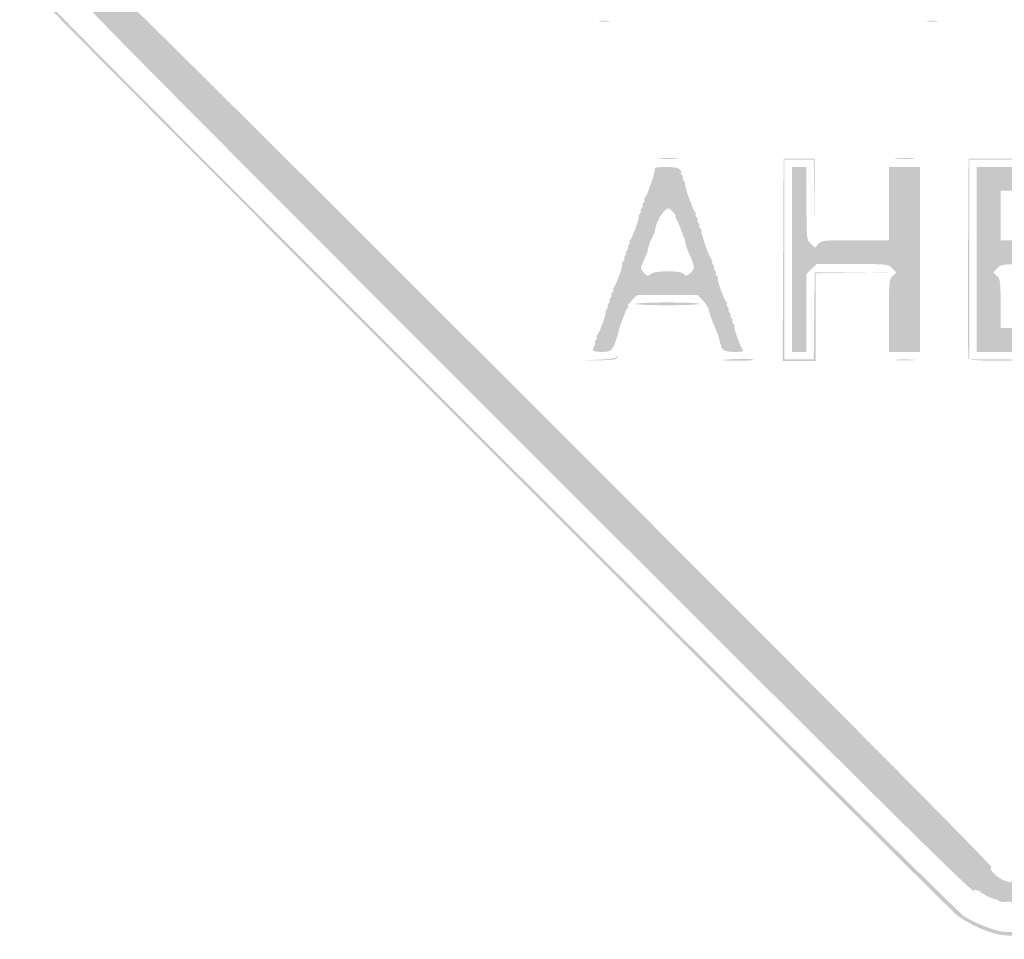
# Model space of a CAD drawing. Header units: inches. Extents: x -25.6 to 25.6, y -25.5 to 25.5.
# Tile 1 of 10: x -25.6 to -0.3, y -25.5 to -1.9. Entities that reach past the tile are written whole.
import ezdxf

# ---------------------------------------------------------------- set-up
doc = ezdxf.new("R2010")
doc.units = ezdxf.units.IN
doc.header["$MEASUREMENT"] = 0

msp = doc.modelspace()

# ---------------------------------------------------------------- hatches: boundary and pattern name
h = msp.add_hatch(color=7)
edge = h.paths.add_edge_path()
edge.add_spline(control_points=[(-0.562, -25.384), (-0.877, -25.296), (-1.314, -25.077), (-1.519, -24.905), (-1.845, -24.633), (-24.626, -1.847), (-24.846, -1.573), (-25.517, -0.737), (-25.628, 0.167), (-25.17, 1.077), (-24.993, 1.429), (-24.691, 1.735), (-13.142, 13.271)], knot_values=[0, 0, 0, 0, 1, 1, 1, 2, 2, 2, 3, 3, 3, 4, 4, 4, 4], degree=3, periodic=0)
edge.add_line((-13.142, 13.271), (-1.296, 25.104))
edge.add_line((-1.296, 25.104), (-0.964, 25.234))
edge.add_spline(control_points=[(-0.964, 25.234), (-0.48, 25.425), (-0.074, 25.482), (0.326, 25.416), (0.675, 25.358), (1.173, 25.164), (1.367, 25.011), (1.432, 24.959), (6.78, 19.624), (13.252, 13.154), (24.562, 1.848), (25.026, 1.377), (25.186, 1.052), (25.627, 0.152), (25.499, -0.775), (24.821, -1.599), (24.358, -2.16), (1.599, -24.863), (1.32, -25.041), (0.747, -25.407), (0.004, -25.543), (-0.562, -25.384)], knot_values=[0, 0, 0, 0, 1, 1, 1, 2, 2, 2, 3, 3, 3, 4, 4, 4, 5, 5, 5, 6, 6, 6, 7, 7, 7, 7], degree=3, periodic=0)
edge = h.paths.add_edge_path(flags=0)
edge.add_spline(control_points=[(0.778, -25.219), (0.933, -25.16), (1.177, -25.038), (1.32, -24.947), (1.599, -24.768), (24.264, -2.16), (24.726, -1.599), (25.405, -0.775), (25.533, 0.152), (25.092, 1.052), (24.932, 1.377), (24.467, 1.849), (13.158, 13.159), (1.527, 24.791), (1.387, 24.93), (1.037, 25.095), (0.364, 25.414), (-0.234, 25.427), (-0.964, 25.14)], knot_values=[0, 0, 0, 0, 1, 1, 1, 2, 2, 2, 3, 3, 3, 4, 4, 4, 5, 5, 5, 6, 6, 6, 6], degree=3, periodic=0)
edge.add_line((-0.964, 25.14), (-1.296, 25.01))
edge.add_line((-1.296, 25.01), (-13.095, 13.224))
edge.add_spline(control_points=[(-13.095, 13.224), (-24.597, 1.734), (-24.899, 1.429), (-25.076, 1.077), (-25.534, 0.167), (-25.423, -0.737), (-24.751, -1.573), (-24.343, -2.081), (-1.603, -24.766), (-1.32, -24.947), (-1.092, -25.093), (-0.688, -25.263), (-0.401, -25.333), (-0.177, -25.388), (0.502, -25.322), (0.778, -25.219)], knot_values=[0, 0, 0, 0, 1, 1, 1, 2, 2, 2, 3, 3, 3, 4, 4, 4, 5, 5, 5, 5], degree=3, periodic=0)
h = msp.add_hatch(color=7)
edge = h.paths.add_edge_path()
edge.add_spline(control_points=[(-0.074, -24.603), (-0.091, -24.574), (-0.164, -24.562), (-0.235, -24.576), (-0.305, -24.591), (-0.383, -24.583), (-0.407, -24.559), (-0.43, -24.535), (-0.495, -24.509), (-0.55, -24.5), (-0.605, -24.492), (-0.734, -24.429), (-0.837, -24.361), (-0.979, -24.267), (-1.038, -24.25), (-1.079, -24.291), (-1.12, -24.332), (-3.971, -21.508), (-12.74, -12.74), (-21.797, -3.683), (-24.333, -1.121), (-24.289, -1.077), (-24.244, -1.033), (-24.258, -0.986), (-24.351, -0.864), (-24.417, -0.778), (-24.458, -0.707), (-24.443, -0.707), (-24.428, -0.707), (-24.442, -0.659), (-24.474, -0.601), (-24.506, -0.543), (-24.535, -0.474), (-24.539, -0.448), (-24.543, -0.422), (-24.55, -0.39), (-24.555, -0.377), (-24.568, -0.343), (-24.57, 0.298), (-24.557, 0.354), (-24.551, 0.379), (-24.543, 0.422), (-24.538, 0.448), (-24.525, 0.534), (-24.28, 0.983), (-24.229, 1.014), (-24.194, 1.036), (-24.196, 1.067), (-24.236, 1.115), (-24.285, 1.174), (-22.46, 3.019), (-12.763, 12.716), (-3.318, 22.162), (-1.22, 24.237), (-1.165, 24.192), (-1.113, 24.148), (-1.082, 24.155), (-1.019, 24.224), (-0.945, 24.306), (-0.772, 24.395), (-0.448, 24.518), (-0.37, 24.547), (-0.169, 24.571), (0, 24.571), (0.169, 24.571), (0.37, 24.547), (0.448, 24.518), (0.754, 24.402), (0.946, 24.307), (0.996, 24.246), (1.038, 24.196), (1.064, 24.194), (1.117, 24.238), (1.173, 24.285), (3.192, 22.288), (12.716, 12.763), (22.241, 3.239), (24.237, 1.22), (24.191, 1.164), (24.147, 1.111), (24.151, 1.084), (24.21, 1.035), (24.282, 0.974), (24.524, 0.544), (24.538, 0.448), (24.543, 0.422), (24.551, 0.379), (24.557, 0.354), (24.57, 0.298), (24.568, -0.343), (24.555, -0.377), (24.55, -0.39), (24.543, -0.422), (24.539, -0.448), (24.535, -0.474), (24.506, -0.543), (24.474, -0.601), (24.442, -0.659), (24.428, -0.707), (24.443, -0.707), (24.458, -0.707), (24.417, -0.778), (24.351, -0.864), (24.258, -0.986), (24.244, -1.033), (24.289, -1.077), (24.333, -1.121), (21.797, -3.683), (12.74, -12.74), (3.971, -21.508), (1.12, -24.332), (1.079, -24.291), (1.038, -24.25), (0.979, -24.267), (0.837, -24.361), (0.734, -24.429), (0.605, -24.492), (0.55, -24.5), (0.495, -24.509), (0.43, -24.535), (0.407, -24.559), (0.383, -24.583), (0.305, -24.591), (0.235, -24.576), (0.164, -24.562), (0.091, -24.574), (0.074, -24.603), (0.056, -24.631), (0.023, -24.654), (0, -24.654), (-0.023, -24.654), (-0.056, -24.631), (-0.074, -24.603)], knot_values=[0, 0, 0, 0, 1, 1, 1, 2, 2, 2, 3, 3, 3, 4, 4, 4, 5, 5, 5, 6, 6, 6, 7, 7, 7, 8, 8, 8, 9, 9, 9, 10, 10, 10, 11, 11, 11, 12, 12, 12, 13, 13, 13, 14, 14, 14, 15, 15, 15, 16, 16, 16, 17, 17, 17, 18, 18, 18, 19, 19, 19, 20, 20, 20, 21, 21, 21, 22, 22, 22, 23, 23, 23, 24, 24, 24, 25, 25, 25, 26, 26, 26, 27, 27, 27, 28, 28, 28, 29, 29, 29, 30, 30, 30, 31, 31, 31, 32, 32, 32, 33, 33, 33, 34, 34, 34, 35, 35, 35, 36, 36, 36, 37, 37, 37, 38, 38, 38, 39, 39, 39, 40, 40, 40, 41, 41, 41, 42, 42, 42, 43, 43, 43, 44, 44, 44, 44], degree=3, periodic=0)
edge = h.paths.add_edge_path(flags=0)
edge.add_spline(control_points=[(0.296, -24.024), (0.496, -23.939), (0.687, -23.734), (0.611, -23.687), (0.575, -23.665), (4.673, -19.533), (12.096, -12.111), (20.323, -3.884), (23.652, -0.583), (23.692, -0.616), (23.762, -0.674), (24.059, -0.35), (24.023, -0.256), (24.01, -0.22), (24.019, -0.179), (24.044, -0.164), (24.097, -0.131), (24.104, 0.11), (24.053, 0.161), (24.019, 0.195), (24.013, 0.216), (24, 0.341), (23.997, 0.373), (21.476, 2.918), (18.399, 5.996), (14.658, 9.737), (12.786, 11.578), (12.752, 11.55), (12.676, 11.487), (0.592, 23.578), (0.661, 23.647), (0.697, 23.683), (0.664, 23.74), (0.543, 23.846), (0.45, 23.928), (0.348, 23.997), (0.317, 24), (0.217, 24.009), (0.167, 24.022), (0.082, 24.061), (0.037, 24.082), (-0.037, 24.082), (-0.082, 24.061), (-0.167, 24.022), (-0.217, 24.009), (-0.317, 24), (-0.348, 23.997), (-0.45, 23.928), (-0.543, 23.846), (-0.664, 23.74), (-0.697, 23.683), (-0.661, 23.647), (-0.592, 23.578), (-12.676, 11.487), (-12.752, 11.55), (-12.786, 11.578), (-14.658, 9.737), (-18.399, 5.996), (-21.476, 2.918), (-23.997, 0.373), (-24, 0.341), (-24.013, 0.216), (-24.019, 0.195), (-24.053, 0.161), (-24.104, 0.11), (-24.097, -0.131), (-24.044, -0.164), (-24.019, -0.179), (-24.009, -0.218), (-24.021, -0.249), (-24.056, -0.341), (-23.76, -0.673), (-23.693, -0.617), (-23.652, -0.583), (-20.436, -3.77), (-12.096, -12.111), (-4.673, -19.533), (-0.575, -23.665), (-0.611, -23.687), (-0.651, -23.712), (-0.636, -23.756), (-0.557, -23.84), (-0.34, -24.076), (0.002, -24.15), (0.296, -24.024)], knot_values=[0, 0, 0, 0, 1, 1, 1, 2, 2, 2, 3, 3, 3, 4, 4, 4, 5, 5, 5, 6, 6, 6, 7, 7, 7, 8, 8, 8, 9, 9, 9, 10, 10, 10, 11, 11, 11, 12, 12, 12, 13, 13, 13, 14, 14, 14, 15, 15, 15, 16, 16, 16, 17, 17, 17, 18, 18, 18, 19, 19, 19, 20, 20, 20, 21, 21, 21, 22, 22, 22, 23, 23, 23, 24, 24, 24, 25, 25, 25, 26, 26, 26, 27, 27, 27, 28, 28, 28, 28], degree=3, periodic=0)
h = msp.add_hatch(color=7)
edge = h.paths.add_edge_path()
edge.add_spline(control_points=[(-10.688, -1.899), (-10.617, -1.888), (-10.511, -1.888), (-10.453, -1.9), (-10.395, -1.911), (-10.453, -1.92), (-10.583, -1.919), (-10.713, -1.919), (-10.76, -1.91), (-10.688, -1.899)], knot_values=[0, 0, 0, 0, 1, 1, 1, 2, 2, 2, 3, 3, 3, 3], degree=3, periodic=0)
h = msp.add_hatch(color=7)
edge = h.paths.add_edge_path()
edge.add_spline(control_points=[(-2.25, -1.899), (-2.179, -1.888), (-2.073, -1.888), (-2.015, -1.9), (-1.957, -1.911), (-2.015, -1.92), (-2.145, -1.919), (-2.275, -1.919), (-2.322, -1.91), (-2.25, -1.899)], knot_values=[0, 0, 0, 0, 1, 1, 1, 2, 2, 2, 3, 3, 3, 3], degree=3, periodic=0)
h = msp.add_hatch(color=7)
edge = h.paths.add_edge_path()
edge.add_spline(control_points=[(-9.132, -5.434), (-9.008, -5.424), (-8.817, -5.424), (-8.708, -5.434), (-8.598, -5.444), (-8.7, -5.452), (-8.933, -5.452), (-9.166, -5.451), (-9.256, -5.443), (-9.132, -5.434)], knot_values=[0, 0, 0, 0, 1, 1, 1, 2, 2, 2, 3, 3, 3, 3], degree=3, periodic=0)
msp.add_hatch(color=7).paths.add_polyline_path([(-5.975, -8.049), (-5.963, -5.445), (-5.563, -5.445), (-5.162, -5.445), (-5.16, -6.494), (-5.159, -7.543), (-5.173, -6.505), (-5.187, -5.468), (-5.563, -5.468), (-5.94, -5.468), (-5.94, -8.037), (-5.94, -10.607), (-5.563, -10.607), (-5.187, -10.607), (-5.175, -9.487), (-5.162, -8.367), (-4.207, -8.366), (-3.253, -8.364), (-4.195, -8.379), (-5.138, -8.393), (-5.138, -9.523), (-5.138, -10.654), (-5.563, -10.654), (-5.988, -10.654), (-5.975, -8.049)])
h = msp.add_hatch(color=7)
edge = h.paths.add_edge_path()
edge.add_spline(control_points=[(-3.051, -5.434), (-2.927, -5.424), (-2.736, -5.424), (-2.627, -5.434), (-2.517, -5.444), (-2.619, -5.452), (-2.852, -5.452), (-3.085, -5.451), (-3.175, -5.443), (-3.051, -5.434)], knot_values=[0, 0, 0, 0, 1, 1, 1, 2, 2, 2, 3, 3, 3, 3], degree=3, periodic=0)
h = msp.add_hatch(color=7)
edge = h.paths.add_edge_path()
edge.add_spline(control_points=[(-1.204, -10.595), (-1.216, -10.562), (-1.221, -9.39), (-1.214, -7.99)], knot_values=[0, 0, 0, 0, 1, 1, 1, 1], degree=3, periodic=0)
edge.add_line((-1.214, -7.99), (-1.202, -5.445))
edge.add_line((-1.202, -5.445), (0.33, -5.445))
edge.add_line((0.33, -5.445), (1.862, -5.445))
edge.add_line((1.862, -5.445), (1.865, -5.869))
edge.add_line((1.865, -5.869), (1.868, -6.293))
edge.add_line((1.868, -6.293), (1.852, -5.881))
edge.add_line((1.852, -5.881), (1.835, -5.468))
edge.add_line((1.835, -5.468), (0.328, -5.468))
edge.add_line((0.328, -5.468), (-1.179, -5.468))
edge.add_line((-1.179, -5.468), (-1.179, -8.037))
edge.add_line((-1.179, -8.037), (-1.179, -10.605))
edge.add_line((-1.179, -10.605), (0.436, -10.618))
edge.add_line((0.436, -10.618), (2.051, -10.631))
edge.add_line((2.051, -10.631), (0.435, -10.643))
edge.add_spline(control_points=[(0.435, -10.643), (-0.823, -10.651), (-1.186, -10.641), (-1.204, -10.595)], knot_values=[0, 0, 0, 0, 1, 1, 1, 1], degree=3, periodic=0)
h = msp.add_hatch(color=7)
edge = h.paths.add_edge_path()
edge.add_spline(control_points=[(-10.872, -10.359), (-10.867, -10.327), (-10.847, -10.274), (-10.826, -10.241), (-10.806, -10.209), (-10.804, -10.182), (-10.822, -10.182), (-10.839, -10.182), (-10.827, -10.151), (-10.795, -10.112), (-10.763, -10.073), (-10.752, -10.041), (-10.772, -10.041), (-10.791, -10.041), (-10.783, -10.012), (-10.754, -9.977), (-10.689, -9.899), (-10.507, -9.381), (-10.544, -9.381), (-10.559, -9.381), (-10.545, -9.349), (-10.512, -9.31), (-10.48, -9.271), (-10.469, -9.24), (-10.489, -9.24), (-10.508, -9.24), (-10.497, -9.208), (-10.465, -9.169), (-10.433, -9.13), (-10.422, -9.098), (-10.442, -9.098), (-10.461, -9.098), (-10.45, -9.066), (-10.418, -9.027), (-10.386, -8.989), (-10.375, -8.957), (-10.394, -8.957), (-10.414, -8.957), (-10.403, -8.925), (-10.371, -8.886), (-10.339, -8.847), (-10.328, -8.815), (-10.347, -8.815), (-10.367, -8.815), (-10.359, -8.786), (-10.329, -8.751), (-10.264, -8.673), (-10.083, -8.155), (-10.12, -8.155), (-10.135, -8.155), (-10.12, -8.123), (-10.088, -8.085), (-10.056, -8.046), (-10.045, -8.014), (-10.064, -8.014), (-10.084, -8.014), (-10.073, -7.982), (-10.041, -7.943), (-10.009, -7.904), (-9.998, -7.872), (-10.017, -7.872), (-10.037, -7.872), (-10.026, -7.841), (-9.994, -7.802), (-9.962, -7.763), (-9.951, -7.731), (-9.97, -7.731), (-9.99, -7.731), (-9.979, -7.699), (-9.947, -7.66), (-9.914, -7.621), (-9.904, -7.59), (-9.923, -7.59), (-9.942, -7.59), (-9.934, -7.561), (-9.905, -7.526), (-9.84, -7.447), (-9.658, -6.93), (-9.696, -6.93), (-9.71, -6.93), (-9.696, -6.898), (-9.664, -6.859), (-9.632, -6.82), (-9.621, -6.788), (-9.64, -6.788), (-9.66, -6.788), (-9.649, -6.756), (-9.617, -6.718), (-9.584, -6.679), (-9.574, -6.647), (-9.593, -6.647), (-9.612, -6.647), (-9.602, -6.615), (-9.57, -6.576), (-9.537, -6.537), (-9.527, -6.505), (-9.546, -6.505), (-9.565, -6.505), (-9.557, -6.476), (-9.527, -6.441), (-9.453, -6.351), (-9.242, -5.718), (-9.275, -5.684), (-9.29, -5.669), (-9.164, -5.657), (-8.994, -5.657), (-8.777, -5.657), (-8.668, -5.678), (-8.627, -5.728), (-8.594, -5.766), (-8.584, -5.798), (-8.603, -5.798), (-8.622, -5.798), (-8.612, -5.83), (-8.58, -5.869), (-8.547, -5.908), (-8.537, -5.94), (-8.556, -5.94), (-8.575, -5.94), (-8.565, -5.972), (-8.532, -6.01), (-8.5, -6.049), (-8.486, -6.081), (-8.5, -6.081), (-8.538, -6.081), (-8.309, -6.74), (-8.245, -6.818), (-8.215, -6.853), (-8.207, -6.883), (-8.226, -6.883), (-8.245, -6.883), (-8.235, -6.914), (-8.202, -6.953), (-8.17, -6.992), (-8.16, -7.024), (-8.179, -7.024), (-8.198, -7.024), (-8.188, -7.056), (-8.155, -7.095), (-8.123, -7.134), (-8.112, -7.165), (-8.132, -7.165), (-8.151, -7.165), (-8.14, -7.197), (-8.108, -7.236), (-8.076, -7.275), (-8.061, -7.307), (-8.076, -7.307), (-8.114, -7.307), (-7.885, -7.966), (-7.82, -8.043), (-7.791, -8.079), (-7.782, -8.108), (-7.802, -8.108), (-7.821, -8.108), (-7.81, -8.14), (-7.778, -8.179), (-7.746, -8.218), (-7.735, -8.25), (-7.755, -8.25), (-7.774, -8.25), (-7.763, -8.281), (-7.731, -8.32), (-7.699, -8.359), (-7.688, -8.391), (-7.707, -8.391), (-7.727, -8.391), (-7.716, -8.423), (-7.684, -8.462), (-7.652, -8.501), (-7.637, -8.532), (-7.652, -8.532), (-7.689, -8.532), (-7.508, -9.05), (-7.443, -9.128), (-7.413, -9.164), (-7.405, -9.192), (-7.425, -9.192), (-7.444, -9.192), (-7.433, -9.224), (-7.401, -9.263), (-7.369, -9.302), (-7.358, -9.334), (-7.377, -9.334), (-7.397, -9.334), (-7.386, -9.366), (-7.354, -9.405), (-7.322, -9.443), (-7.311, -9.475), (-7.33, -9.475), (-7.35, -9.475), (-7.339, -9.507), (-7.307, -9.546), (-7.274, -9.585), (-7.264, -9.617), (-7.283, -9.617), (-7.303, -9.617), (-7.292, -9.648), (-7.26, -9.687), (-7.227, -9.726), (-7.213, -9.758), (-7.228, -9.758), (-7.265, -9.758), (-7.083, -10.276), (-7.018, -10.354), (-6.975, -10.407), (-7.012, -10.418), (-7.228, -10.418), (-7.467, -10.418), (-7.549, -10.381), (-7.571, -10.265), (-7.575, -10.245), (-7.582, -10.224), (-7.587, -10.218), (-7.592, -10.211), (-7.606, -10.158), (-7.617, -10.099), (-7.628, -10.04), (-7.672, -9.912), (-7.715, -9.816), (-7.758, -9.719), (-7.798, -9.624), (-7.803, -9.605), (-7.809, -9.585), (-7.819, -9.559), (-7.825, -9.546), (-7.832, -9.533), (-7.842, -9.501), (-7.849, -9.475), (-7.855, -9.449), (-7.865, -9.423), (-7.87, -9.416), (-7.875, -9.41), (-7.887, -9.365), (-7.896, -9.316), (-7.905, -9.268), (-7.971, -9.167), (-8.043, -9.092)], knot_values=[0, 0, 0, 0, 1, 1, 1, 2, 2, 2, 3, 3, 3, 4, 4, 4, 5, 5, 5, 6, 6, 6, 7, 7, 7, 8, 8, 8, 9, 9, 9, 10, 10, 10, 11, 11, 11, 12, 12, 12, 13, 13, 13, 14, 14, 14, 15, 15, 15, 16, 16, 16, 17, 17, 17, 18, 18, 18, 19, 19, 19, 20, 20, 20, 21, 21, 21, 22, 22, 22, 23, 23, 23, 24, 24, 24, 25, 25, 25, 26, 26, 26, 27, 27, 27, 28, 28, 28, 29, 29, 29, 30, 30, 30, 31, 31, 31, 32, 32, 32, 33, 33, 33, 34, 34, 34, 35, 35, 35, 36, 36, 36, 37, 37, 37, 38, 38, 38, 39, 39, 39, 40, 40, 40, 41, 41, 41, 42, 42, 42, 43, 43, 43, 44, 44, 44, 45, 45, 45, 46, 46, 46, 47, 47, 47, 48, 48, 48, 49, 49, 49, 50, 50, 50, 51, 51, 51, 52, 52, 52, 53, 53, 53, 54, 54, 54, 55, 55, 55, 56, 56, 56, 57, 57, 57, 58, 58, 58, 59, 59, 59, 60, 60, 60, 61, 61, 61, 62, 62, 62, 63, 63, 63, 64, 64, 64, 65, 65, 65, 66, 66, 66, 67, 67, 67, 68, 68, 68, 69, 69, 69, 70, 70, 70, 71, 71, 71, 72, 72, 72, 73, 73, 73, 74, 74, 74, 75, 75, 75, 76, 76, 76, 77, 77, 77, 78, 78, 78, 79, 79, 79, 79], degree=3, periodic=0)
edge.add_line((-8.043, -9.092), (-8.173, -8.957))
edge.add_line((-8.173, -8.957), (-8.957, -8.957))
edge.add_line((-8.957, -8.957), (-9.74, -8.957))
edge.add_line((-9.74, -8.957), (-9.876, -9.098))
edge.add_spline(control_points=[(-9.876, -9.098), (-9.95, -9.176), (-9.994, -9.24), (-9.973, -9.24), (-9.952, -9.24), (-9.957, -9.266), (-9.984, -9.298), (-10.011, -9.331), (-10.036, -9.373), (-10.039, -9.392), (-10.042, -9.411), (-10.076, -9.5), (-10.114, -9.591), (-10.152, -9.681), (-10.192, -9.804), (-10.203, -9.863), (-10.213, -9.922), (-10.227, -9.976), (-10.232, -9.982), (-10.237, -9.988), (-10.247, -10.015), (-10.253, -10.041), (-10.26, -10.067), (-10.27, -10.099), (-10.277, -10.112), (-10.283, -10.125), (-10.292, -10.151), (-10.296, -10.171), (-10.3, -10.19), (-10.33, -10.254), (-10.362, -10.312), (-10.411, -10.399), (-10.462, -10.418), (-10.651, -10.418), (-10.808, -10.418), (-10.878, -10.399), (-10.872, -10.359)], knot_values=[0, 0, 0, 0, 1, 1, 1, 2, 2, 2, 3, 3, 3, 4, 4, 4, 5, 5, 5, 6, 6, 6, 7, 7, 7, 8, 8, 8, 9, 9, 9, 10, 10, 10, 11, 11, 11, 12, 12, 12, 12], degree=3, periodic=0)
edge = h.paths.add_edge_path(flags=0)
edge.add_spline(control_points=[(-8.947, -8.344), (-8.685, -8.344), (-8.575, -8.363), (-8.531, -8.416), (-8.478, -8.48), (-8.459, -8.477), (-8.36, -8.384), (-8.242, -8.273), (-8.244, -8.23), (-8.381, -7.92), (-8.421, -7.829), (-8.458, -7.739), (-8.463, -7.719), (-8.481, -7.659), (-8.485, -7.637), (-8.484, -7.625), (-8.478, -7.58), (-8.684, -7.045), (-8.727, -6.994), (-8.756, -6.958), (-8.763, -6.93), (-8.742, -6.93), (-8.721, -6.93), (-8.754, -6.877), (-8.815, -6.812), (-8.921, -6.699), (-8.93, -6.698), (-9.017, -6.776), (-9.124, -6.874), (-9.231, -7.07), (-9.26, -7.222), (-9.271, -7.281), (-9.284, -7.336), (-9.289, -7.342), (-9.294, -7.349), (-9.302, -7.37), (-9.306, -7.389), (-9.31, -7.409), (-9.339, -7.471), (-9.371, -7.527), (-9.402, -7.584), (-9.437, -7.679), (-9.448, -7.739), (-9.459, -7.8), (-9.472, -7.854), (-9.478, -7.861), (-9.483, -7.867), (-9.492, -7.888), (-9.497, -7.908), (-9.503, -7.927), (-9.541, -8.017), (-9.582, -8.108), (-9.653, -8.265), (-9.652, -8.278), (-9.558, -8.379), (-9.469, -8.474), (-9.451, -8.478), (-9.381, -8.415), (-9.326, -8.365), (-9.197, -8.344), (-8.947, -8.344)], knot_values=[0, 0, 0, 0, 1, 1, 1, 2, 2, 2, 3, 3, 3, 4, 4, 4, 5, 5, 5, 6, 6, 6, 7, 7, 7, 8, 8, 8, 9, 9, 9, 10, 10, 10, 11, 11, 11, 12, 12, 12, 13, 13, 13, 14, 14, 14, 15, 15, 15, 16, 16, 16, 17, 17, 17, 18, 18, 18, 19, 19, 19, 20, 20, 20, 20], degree=3, periodic=0)
h = msp.add_hatch(color=7)
edge = h.paths.add_edge_path()
edge.add_line((-5.751, -8.037), (-5.751, -5.657))
edge.add_line((-5.751, -5.657), (-5.563, -5.657))
edge.add_line((-5.563, -5.657), (-5.374, -5.657))
edge.add_line((-5.374, -5.657), (-5.374, -6.591))
edge.add_spline(control_points=[(-5.374, -6.591), (-5.374, -7.509), (-5.372, -7.528), (-5.264, -7.629)], knot_values=[0, 0, 0, 0, 1, 1, 1, 1], degree=3, periodic=0)
edge.add_line((-5.264, -7.629), (-5.154, -7.732))
edge.add_line((-5.154, -7.732), (-5.068, -7.637))
edge.add_spline(control_points=[(-5.068, -7.637), (-4.988, -7.549), (-4.925, -7.542), (-4.117, -7.542)], knot_values=[0, 0, 0, 0, 1, 1, 1, 1], degree=3, periodic=0)
edge.add_line((-4.117, -7.542), (-3.253, -7.542))
edge.add_line((-3.253, -7.542), (-3.253, -6.6))
edge.add_line((-3.253, -6.6), (-3.253, -5.657))
edge.add_line((-3.253, -5.657), (-2.852, -5.657))
edge.add_line((-2.852, -5.657), (-2.451, -5.657))
edge.add_line((-2.451, -5.657), (-2.451, -8.037))
edge.add_line((-2.451, -8.037), (-2.451, -10.418))
edge.add_line((-2.451, -10.418), (-2.852, -10.418))
edge.add_line((-2.852, -10.418), (-3.253, -10.418))
edge.add_line((-3.253, -10.418), (-3.253, -9.483))
edge.add_spline(control_points=[(-3.253, -9.483), (-3.253, -8.605), (-3.247, -8.542), (-3.158, -8.461)], knot_values=[0, 0, 0, 0, 1, 1, 1, 1], degree=3, periodic=0)
edge.add_line((-3.158, -8.461), (-3.063, -8.375))
edge.add_line((-3.063, -8.375), (-3.166, -8.265))
edge.add_spline(control_points=[(-3.166, -8.265), (-3.267, -8.157), (-3.287, -8.155), (-4.189, -8.155)], knot_values=[0, 0, 0, 0, 1, 1, 1, 1], degree=3, periodic=0)
edge.add_line((-4.189, -8.155), (-5.11, -8.155))
edge.add_line((-5.11, -8.155), (-5.242, -8.282))
edge.add_line((-5.242, -8.282), (-5.374, -8.409))
edge.add_line((-5.374, -8.409), (-5.374, -9.413))
edge.add_line((-5.374, -9.413), (-5.374, -10.418))
edge.add_line((-5.374, -10.418), (-5.563, -10.418))
edge.add_line((-5.563, -10.418), (-5.751, -10.418))
edge.add_line((-5.751, -10.418), (-5.751, -8.037))
h = msp.add_hatch(color=7)
edge = h.paths.add_edge_path()
edge.add_line((-0.99, -8.037), (-0.99, -5.657))
edge.add_line((-0.99, -5.657), (0.33, -5.657))
edge.add_line((0.33, -5.657), (1.65, -5.657))
edge.add_line((1.65, -5.657), (1.65, -5.963))
edge.add_line((1.65, -5.963), (1.65, -6.27))
edge.add_line((1.65, -6.27), (0.636, -6.27))
edge.add_line((0.636, -6.27), (-0.377, -6.27))
edge.add_line((-0.377, -6.27), (-0.377, -6.906))
edge.add_line((-0.377, -6.906), (-0.377, -7.542))
edge.add_line((-0.377, -7.542), (0.377, -7.542))
edge.add_line((0.377, -7.542), (1.131, -7.542))
edge.add_line((1.131, -7.542), (1.131, -7.849))
edge.add_line((1.131, -7.849), (1.131, -8.155))
edge.add_line((1.131, -8.155), (0.385, -8.155))
edge.add_spline(control_points=[(0.385, -8.155), (-0.335, -8.155), (-0.364, -8.159), (-0.464, -8.265)], knot_values=[0, 0, 0, 0, 1, 1, 1, 1], degree=3, periodic=0)
edge.add_line((-0.464, -8.265), (-0.567, -8.375))
edge.add_line((-0.567, -8.375), (-0.472, -8.461))
edge.add_spline(control_points=[(-0.472, -8.461), (-0.386, -8.539), (-0.377, -8.605), (-0.377, -9.176)], knot_values=[0, 0, 0, 0, 1, 1, 1, 1], degree=3, periodic=0)
edge.add_line((-0.377, -9.176), (-0.377, -9.805))
edge.add_line((-0.377, -9.805), (0.825, -9.805))
edge.add_line((0.825, -9.805), (2.027, -9.805))
edge.add_line((2.027, -9.805), (2.027, -10.112))
edge.add_line((2.027, -10.112), (2.027, -10.418))
edge.add_line((2.027, -10.418), (0.519, -10.418))
edge.add_line((0.519, -10.418), (-0.99, -10.418))
edge.add_line((-0.99, -10.418), (-0.99, -8.037))
h = msp.add_hatch(color=7)
edge = h.paths.add_edge_path()
edge.add_spline(control_points=[(-9.774, -9.181), (-9.762, -9.161), (-9.394, -9.145), (-8.957, -9.145), (-8.519, -9.145), (-8.151, -9.161), (-8.139, -9.181), (-8.127, -9.2), (-8.495, -9.216), (-8.957, -9.216), (-9.418, -9.216), (-9.786, -9.2), (-9.774, -9.181)], knot_values=[0, 0, 0, 0, 1, 1, 1, 2, 2, 2, 3, 3, 3, 4, 4, 4, 4], degree=3, periodic=0)
h = msp.add_hatch(color=7)
edge = h.paths.add_edge_path()
edge.add_spline(control_points=[(-10.75, -10.619), (-10.472, -10.609), (-10.288, -10.581), (-10.263, -10.546), (-10.234, -10.505), (-10.228, -10.509), (-10.241, -10.559), (-10.257, -10.616), (-10.354, -10.631), (-10.728, -10.633)], knot_values=[0, 0, 0, 0, 1, 1, 1, 2, 2, 2, 3, 3, 3, 3], degree=3, periodic=0)
edge.add_line((-10.728, -10.633), (-11.196, -10.636))
edge.add_line((-11.196, -10.636), (-10.75, -10.619))
h = msp.add_hatch(color=7)
edge = h.paths.add_edge_path()
edge.add_spline(control_points=[(-7.519, -10.624), (-7.185, -10.589), (-6.741, -10.586), (-6.741, -10.618), (-6.741, -10.638), (-6.948, -10.65), (-7.201, -10.646), (-7.453, -10.642), (-7.597, -10.632), (-7.519, -10.624)], knot_values=[0, 0, 0, 0, 1, 1, 1, 2, 2, 2, 3, 3, 3, 3], degree=3, periodic=0)
h = msp.add_hatch(color=7)
edge = h.paths.add_edge_path()
edge.add_spline(control_points=[(-3.051, -10.619), (-2.927, -10.609), (-2.736, -10.609), (-2.627, -10.619), (-2.517, -10.629), (-2.619, -10.637), (-2.852, -10.637), (-3.085, -10.637), (-3.175, -10.629), (-3.051, -10.619)], knot_values=[0, 0, 0, 0, 1, 1, 1, 2, 2, 2, 3, 3, 3, 3], degree=3, periodic=0)

doc.saveas('drawing.dxf')
